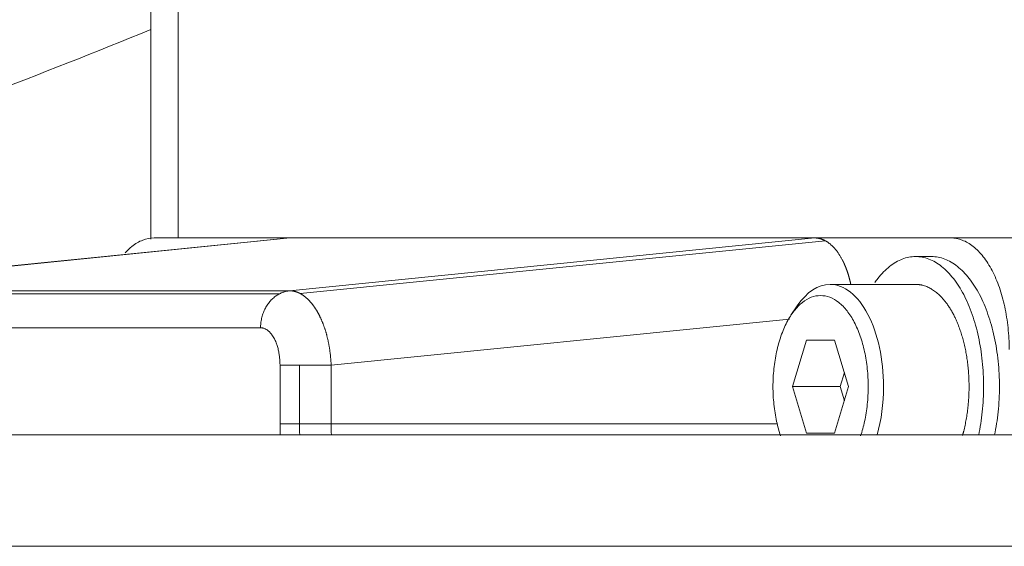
# Model space of a CAD drawing. Header units: millimetres. Extents: x 51337 to 61814, y -21781 to -12277.
# Tile 177 of 256: x 59326 to 59352, y -20909 to -20895. Entities that reach past the tile are written whole.
import ezdxf

# ---------------------------------------------------------------- set-up
doc = ezdxf.new("R2010")
doc.units = ezdxf.units.MM
doc.header["$LTSCALE"] = 0.3175
doc.layers.add('1轮廓实线层', color=7, linetype='Continuous', lineweight=18)

msp = doc.modelspace()

# ---------------------------------------------------------------- linework, layer by layer
at = {"layer": '1轮廓实线层'}
for p, q in [((59329.27946, -20893.45792), (59329.27946, -20900.7108)), ((59333.03221, -20900.67352), (59318.83667, -20902.10105)), ((59333.0285, -20900.67664), (59318.89194, -20902.09825)), ((59333.0285, -20900.67664), (59329.3677, -20900.67664)), ((59333.01219, -20902.09825), (59347.14875, -20900.67664)), ((59347.14875, -20900.67664), (59333.0285, -20900.67664)), ((59333.30065, -20902.17442), (59347.43445, -20900.75309)), ((59350.80956, -20900.67664), (59347.14875, -20900.67664)), ((59360.61158, -20900.67664), (59350.80956, -20900.67664)), ((59350.81463, -20900.67664), (59360.61676, -20900.67664)), ((59350.28658, -20901.17664), (59349.86041, -20901.17664)), ((59349.86041, -20901.92664), (59347.55906, -20901.92664)), ((59332.74682, -20902.17664), (59318.62657, -20902.17664)), ((59318.89194, -20902.09825), (59333.01219, -20902.09825)), ((59346.67665, -20902.50512), (59346.50636, -20902.75813)), ((59334.13092, -20904.09826), (59346.46485, -20902.85793)), ((59318.11238, -20903.09459), (59332.23263, -20903.09459)), ((59346.54851, -20904.67664), (59346.92594, -20903.42664)), ((59346.92594, -20903.42664), (59347.68078, -20903.42664)), ((59347.68078, -20903.42664), (59348.0582, -20904.67664)), ((59332.7556, -20904.09826), (59332.7556, -20905.67664)), ((59333.27857, -20905.67664), (59333.27857, -20904.09826)), ((59334.13092, -20904.09826), (59334.13092, -20905.67664)), ((59347.94262, -20904.29384), (59347.82704, -20904.67664)), ((59347.82704, -20904.67664), (59346.54851, -20904.67664)), ((59346.92594, -20905.92664), (59346.54851, -20904.67664)), ((59348.0582, -20904.67664), (59347.68078, -20905.92664)), ((59347.82704, -20904.67664), (59347.94262, -20905.05944)), ((59332.7556, -20905.67664), (59334.13092, -20905.67664)), ((59334.13092, -20905.67664), (59346.14138, -20905.67664)), ((59347.68078, -20905.92664), (59346.92594, -20905.92664)), ((59359.33893, -20905.97664), (59291.24784, -20905.97664)), ((59291.24784, -20905.97664), (59359.33893, -20905.97664)), ((59359.33893, -20908.97664), (59291.24784, -20908.97664))]:
    msp.add_line(p, q, dxfattribs=at)
msp.add_arc((59255.29339, -20713.97664), 195.62007, 289.4070225, 292.2231843, dxfattribs=at)
for centre, major_axis, start_param, end_param in [((59347.55906, -20904.67664), (0, 2.75), 0, 0.66061996), ((59347.55906, -20904.67664), (0, 2.75), 4.71238882, 6.28318531), ((59347.55906, -20904.67664), (0, 2.75), 4.21994329, 4.71238882), ((59334.84749, -20905.67664), (0, -3), 4.71238898, 4.81258734), ((59335.69984, -20905.67664), (0, 3), 1.57079633, 1.67098465)]:
    msp.add_ellipse(centre, major_axis=major_axis, ratio=0.52297214, start_param=start_param, end_param=end_param, dxfattribs=at)
for points, degree in [([(59330.01906, -20900.67684), (59330.01897, -20898.23785), (59330.01888, -20895.79886), (59330.01879, -20893.35987)], 3), ([(59349.86041, -20901.92664), (59350.14633, -20901.92664), (59350.67483, -20902.345), (59351.07947, -20903.11843), (59351.29858, -20904.12935), (59351.29858, -20904.67664)], 2), ([(59332.7556, -20905.67664), (59332.7556, -20905.77799), (59332.75762, -20905.87934), (59332.76165, -20905.98039)], 3)]:
    msp.add_open_spline(points, degree=degree, dxfattribs=at)
for points, degree, knots in [([(59328.58632, -20901.07518), (59328.64466, -20901.01112), (59328.70515, -20900.95423), (59328.86217, -20900.82986), (59328.96091, -20900.77259), (59329.16233, -20900.69598), (59329.26501, -20900.67664), (59329.3677, -20900.67664)], 3, [0, 0, 0, 0, 0.24674119, 0.24674119, 0.6233706, 0.6233706, 1, 1, 1, 1]), ([(59348.11603, -20901.92298), (59348.11498, -20901.91807), (59348.11278, -20901.90789), (59348.10938, -20901.89252), (59348.10585, -20901.87691), (59348.10227, -20901.86145), (59348.09865, -20901.84615), (59348.09498, -20901.83101), (59348.09128, -20901.81602), (59348.08754, -20901.80119), (59348.08376, -20901.78652), (59348.07994, -20901.77201), (59348.07609, -20901.75765), (59348.07221, -20901.74345), (59348.0683, -20901.72941), (59348.06436, -20901.71552), (59348.06039, -20901.70178), (59348.05639, -20901.68821), (59348.05237, -20901.67478), (59348.04833, -20901.66151), (59348.04426, -20901.64839), (59348.04017, -20901.63543), (59348.03606, -20901.62262), (59348.03193, -20901.60996), (59348.02778, -20901.59745), (59348.02362, -20901.5851), (59348.01944, -20901.57289), (59348.01525, -20901.56083), (59348.01104, -20901.54892), (59348.00683, -20901.53716), (59348.0026, -20901.52555), (59347.99837, -20901.51408), (59347.99412, -20901.50276), (59347.98987, -20901.49159), (59347.98561, -20901.48056), (59347.98135, -20901.46967), (59347.97709, -20901.45892), (59347.97282, -20901.44832), (59347.96855, -20901.43786), (59347.96428, -20901.42753), (59347.96001, -20901.41735), (59347.95574, -20901.4073), (59347.95147, -20901.3974), (59347.94721, -20901.38762), (59347.94295, -20901.37799), (59347.9387, -20901.36849), (59347.93445, -20901.35912), (59347.93021, -20901.34988), (59347.92598, -20901.34078), (59347.92175, -20901.3318), (59347.91754, -20901.32296), (59347.91333, -20901.31424), (59347.90914, -20901.30566), (59347.90496, -20901.29719), (59347.90079, -20901.28886), (59347.89663, -20901.28065), (59347.89249, -20901.27256), (59347.88392, -20901.25601), (59347.87074, -20901.23133), (59347.8527, -20901.19909), (59347.83432, -20901.16776), (59347.81562, -20901.13736), (59347.79661, -20901.1079), (59347.7773, -20901.07938), (59347.7577, -20901.05181), (59347.73785, -20901.02521), (59347.71773, -20900.99956), (59347.69738, -20900.97489), (59347.6768, -20900.9512), (59347.65601, -20900.92848), (59347.63503, -20900.90674), (59347.61385, -20900.886), (59347.59251, -20900.86624), (59347.57101, -20900.84746), (59347.54936, -20900.82968), (59347.52758, -20900.81289), (59347.50568, -20900.79709), (59347.48367, -20900.78228), (59347.46157, -20900.76846), (59347.43939, -20900.75562), (59347.41713, -20900.74376), (59347.39482, -20900.73289), (59347.37246, -20900.72299), (59347.35007, -20900.71406), (59347.32766, -20900.7061), (59347.30523, -20900.6991), (59347.2828, -20900.69306), (59347.26038, -20900.68796), (59347.23798, -20900.68381), (59347.21561, -20900.68059), (59347.19328, -20900.67832), (59347.171, -20900.6769), (59347.15616, -20900.67673), (59347.14875, -20900.67664)], 3, [0, 0, 0, 0, 0.00672153, 0.01395567, 0.02114357, 0.02828521, 0.03538061, 0.04242975, 0.04943264, 0.05638928, 0.06329968, 0.07016382, 0.07698172, 0.08375336, 0.09047876, 0.09715791, 0.10379081, 0.11037747, 0.11691788, 0.12341204, 0.12985996, 0.13626164, 0.14261707, 0.14892625, 0.15518919, 0.16140589, 0.16757635, 0.17370056, 0.17977853, 0.18581027, 0.19179576, 0.19773501, 0.20362802, 0.2094748, 0.21527533, 0.22102963, 0.22673769, 0.23239952, 0.23801511, 0.24358447, 0.24910759, 0.25458448, 0.26001514, 0.26539956, 0.27073776, 0.27602973, 0.28127546, 0.28647497, 0.29162825, 0.29673531, 0.30179614, 0.30681074, 0.31177912, 0.31670128, 0.32157722, 0.32640694, 0.33119043, 0.33592771, 0.35593344, 0.37587786, 0.39576104, 0.41558302, 0.43534386, 0.45504359, 0.47468228, 0.49425996, 0.5137767, 0.53323255, 0.55262755, 0.57196176, 0.59123524, 0.61044803, 0.6296002, 0.64869179, 0.66772287, 0.68669348, 0.70560368, 0.72445354, 0.74324311, 0.76197244, 0.7806416, 0.79925064, 0.81779963, 0.83628862, 0.85471767, 0.87308686, 0.89139623, 0.90964586, 0.9278358, 0.94596612, 0.96403688, 0.98204815, 1, 1, 1, 1]), ([(59350.80956, -20900.67664), (59350.91224, -20900.67664), (59351.01492, -20900.69598), (59351.21635, -20900.77259), (59351.31509, -20900.82986), (59351.50482, -20900.98014), (59351.59582, -20901.07315), (59351.76658, -20901.29132), (59351.84634, -20901.41648), (59351.99156, -20901.69416), (59352.05701, -20901.84667), (59352.17111, -20902.17319), (59352.21975, -20902.34719), (59352.29834, -20902.70999), (59352.32829, -20902.89879), (59352.36836, -20903.28395), (59352.37847, -20903.48029), (59352.37847, -20903.67664)], 3, [0, 0, 0, 0, 0.125, 0.125, 0.25, 0.25, 0.375, 0.375, 0.5, 0.5, 0.625, 0.625, 0.75, 0.75, 0.875, 0.875, 1, 1, 1, 1]), ([(59348.76194, -20901.87698), (59348.78859, -20901.83874), (59348.81579, -20901.80189), (59348.9431, -20901.63923), (59349.04926, -20901.53073), (59349.27062, -20901.3554), (59349.38582, -20901.28858), (59349.62081, -20901.1992), (59349.74061, -20901.17664), (59349.86041, -20901.17664)], 3, [0, 0, 0, 0, 0.08484292, 0.08484292, 0.38989528, 0.38989528, 0.69494764, 0.69494764, 1, 1, 1, 1]), ([(59349.86041, -20901.17664), (59349.98021, -20901.17664), (59350.10001, -20901.1992), (59350.335, -20901.28858), (59350.45019, -20901.3554), (59350.67155, -20901.53073), (59350.77772, -20901.63923), (59350.97694, -20901.89377), (59351.06999, -20902.03979), (59351.23941, -20902.36375), (59351.31578, -20902.54168), (59351.44889, -20902.92261), (59351.50563, -20903.12561), (59351.59733, -20903.54889), (59351.63227, -20903.76915), (59351.67901, -20904.2185), (59351.69081, -20904.44757), (59351.69081, -20904.67664)], 3, [0, 0, 0, 0, 0.125, 0.125, 0.25, 0.25, 0.375, 0.375, 0.5, 0.5, 0.625, 0.625, 0.75, 0.75, 0.875, 0.875, 1, 1, 1, 1]), ([(59352.11699, -20904.67664), (59352.11699, -20904.44757), (59352.10519, -20904.2185), (59352.05844, -20903.76915), (59352.0235, -20903.54889), (59351.93181, -20903.12561), (59351.87506, -20902.92261), (59351.74195, -20902.54168), (59351.66558, -20902.36375), (59351.49616, -20902.03979), (59351.40311, -20901.89377), (59351.20389, -20901.63923), (59351.09773, -20901.53073), (59350.87637, -20901.3554), (59350.76118, -20901.28858), (59350.52618, -20901.1992), (59350.40638, -20901.17664), (59350.28658, -20901.17664)], 3, [0, 0, 0, 0, 0.125, 0.125, 0.25, 0.25, 0.375, 0.375, 0.5, 0.5, 0.625, 0.625, 0.75, 0.75, 0.875, 0.875, 1, 1, 1, 1]), ([(59333.01219, -20902.09825), (59333.01605, -20902.09827), (59333.0238, -20902.09832), (59333.03543, -20902.0987), (59333.0471, -20902.09932), (59333.05879, -20902.10019), (59333.07051, -20902.10131), (59333.08227, -20902.10268), (59333.09404, -20902.10431), (59333.10585, -20902.1062), (59333.11767, -20902.10834), (59333.12952, -20902.11074), (59333.14138, -20902.1134), (59333.15327, -20902.11633), (59333.16517, -20902.11952), (59333.17709, -20902.12297), (59333.18902, -20902.12669), (59333.20096, -20902.13067), (59333.21292, -20902.13493), (59333.22488, -20902.13945), (59333.23685, -20902.14424), (59333.24883, -20902.1493), (59333.26081, -20902.15464), (59333.27279, -20902.16025), (59333.28477, -20902.16613), (59333.29675, -20902.17229), (59333.30873, -20902.17873), (59333.32071, -20902.18544), (59333.33267, -20902.19243), (59333.34463, -20902.19969), (59333.35658, -20902.20724), (59333.36852, -20902.21507), (59333.38044, -20902.22317), (59333.39235, -20902.23156), (59333.40423, -20902.24023), (59333.4161, -20902.24918), (59333.42795, -20902.25841), (59333.43977, -20902.26792), (59333.45157, -20902.27772), (59333.46333, -20902.2878), (59333.47507, -20902.29816), (59333.48678, -20902.3088), (59333.49845, -20902.31973), (59333.51009, -20902.33094), (59333.52169, -20902.34244), (59333.53325, -20902.35422), (59333.54476, -20902.36628), (59333.55623, -20902.37862), (59333.56766, -20902.39125), (59333.57903, -20902.40416), (59333.59036, -20902.41735), (59333.60163, -20902.43082), (59333.61285, -20902.44457), (59333.62401, -20902.4586), (59333.63511, -20902.47291), (59333.64614, -20902.48751), (59333.65712, -20902.50238), (59333.66802, -20902.51752), (59333.67886, -20902.53295), (59333.68963, -20902.54865), (59333.70032, -20902.56462), (59333.71094, -20902.58087), (59333.72147, -20902.59739), (59333.73193, -20902.61418), (59333.74231, -20902.63124), (59333.7526, -20902.64857), (59333.76281, -20902.66617), (59333.77274, -20902.68371), (59333.78245, -20902.70126), (59333.79199, -20902.71891), (59333.8016, -20902.73711), (59333.81126, -20902.75584), (59333.82097, -20902.77513), (59333.83072, -20902.79498), (59333.8405, -20902.81539), (59333.85031, -20902.83639), (59333.86013, -20902.85797), (59333.86996, -20902.88014), (59333.87979, -20902.90291), (59333.88961, -20902.92629), (59333.8994, -20902.95028), (59333.90916, -20902.97489), (59333.91889, -20903.00012), (59333.92856, -20903.02599), (59333.93817, -20903.05249), (59333.9477, -20903.07963), (59333.95715, -20903.10741), (59333.96651, -20903.13584), (59333.97575, -20903.16493), (59333.98488, -20903.19467), (59333.99387, -20903.22506), (59334.00271, -20903.25611), (59334.0114, -20903.28782), (59334.01991, -20903.32018), (59334.02824, -20903.35321), (59334.03636, -20903.38688), (59334.04428, -20903.42122), (59334.05196, -20903.4562), (59334.0594, -20903.49183), (59334.06658, -20903.5281), (59334.07348, -20903.56501), (59334.0801, -20903.60255), (59334.08641, -20903.64071), (59334.0924, -20903.67948), (59334.09805, -20903.71886), (59334.10335, -20903.75884), (59334.10828, -20903.7994), (59334.11282, -20903.84053), (59334.11696, -20903.88221), (59334.12068, -20903.92444), (59334.12397, -20903.96719), (59334.12679, -20904.01045), (59334.12917, -20904.05419), (59334.13034, -20904.08352), (59334.13092, -20904.09826)], 3, [0, 0, 0, 0, 0.00705533, 0.01412657, 0.02121372, 0.02831678, 0.03543576, 0.04257066, 0.04972147, 0.05688821, 0.06407087, 0.07126946, 0.07848397, 0.08571441, 0.09296078, 0.10022308, 0.10750132, 0.11479549, 0.1221056, 0.12943165, 0.13677364, 0.14413157, 0.15150545, 0.15889527, 0.16630104, 0.17372276, 0.18116043, 0.18861405, 0.19608363, 0.20356916, 0.21107065, 0.2185881, 0.22612151, 0.23367088, 0.24123622, 0.24881752, 0.25641479, 0.26402802, 0.27165723, 0.27930241, 0.28696356, 0.29464069, 0.30233379, 0.31004288, 0.31776794, 0.32550898, 0.333266, 0.34103901, 0.348828, 0.35663298, 0.36445394, 0.3722909, 0.38014384, 0.38801278, 0.39589771, 0.40379864, 0.41171556, 0.41964848, 0.4275974, 0.43556232, 0.44354325, 0.45154017, 0.4595531, 0.46758204, 0.47562698, 0.48368793, 0.49176489, 0.49985786, 0.50752227, 0.51532925, 0.5232788, 0.53137094, 0.53960565, 0.54798294, 0.55650281, 0.56516526, 0.5739703, 0.58291792, 0.59200813, 0.60124092, 0.6106163, 0.62013427, 0.62979484, 0.63959799, 0.64954373, 0.65963206, 0.66986299, 0.68023651, 0.69075263, 0.70141134, 0.71221265, 0.72315655, 0.73424305, 0.74547214, 0.75684383, 0.76835812, 0.78001501, 0.7918145, 0.80375659, 0.81584128, 0.82806856, 0.84043845, 0.85295094, 0.86560602, 0.87840371, 0.891344, 0.9044269, 0.91765239, 0.93102048, 0.94453118, 0.95818448, 0.97198039, 0.98591889, 1, 1, 1, 1]), ([(59346.02208, -20904.67664), (59346.02208, -20904.51629), (59346.03034, -20904.35594), (59346.06306, -20904.0414), (59346.08752, -20903.88721), (59346.1517, -20903.59092), (59346.19142, -20903.44882), (59346.2846, -20903.18217), (59346.33806, -20903.05762), (59346.45665, -20902.83084), (59346.52179, -20902.72863), (59346.66124, -20902.55045), (59346.73556, -20902.4745), (59346.89051, -20902.35177), (59346.97115, -20902.305), (59347.13564, -20902.24243), (59347.2195, -20902.22664), (59347.30336, -20902.22664)], 3, [0, 0, 0, 0, 0.125, 0.125, 0.25, 0.25, 0.375, 0.375, 0.5, 0.5, 0.625, 0.625, 0.75, 0.75, 0.875, 0.875, 1, 1, 1, 1]), ([(59347.30336, -20902.22664), (59347.38722, -20902.22664), (59347.47108, -20902.24243), (59347.63557, -20902.305), (59347.71621, -20902.35177), (59347.87116, -20902.4745), (59347.94547, -20902.55045), (59348.08493, -20902.72863), (59348.15006, -20902.83084), (59348.26866, -20903.05762), (59348.32212, -20903.18217), (59348.4153, -20903.44882), (59348.45502, -20903.59092), (59348.5192, -20903.88721), (59348.54366, -20904.0414), (59348.57638, -20904.35594), (59348.58464, -20904.51629), (59348.58464, -20904.67664)], 3, [0, 0, 0, 0, 0.125, 0.125, 0.25, 0.25, 0.375, 0.375, 0.5, 0.5, 0.625, 0.625, 0.75, 0.75, 0.875, 0.875, 1, 1, 1, 1]), ([(59332.23263, -20903.09459), (59332.23698, -20903.09472), (59332.24861, -20903.09507), (59332.27036, -20903.09698), (59332.3006, -20903.10246), (59332.33892, -20903.11438), (59332.38467, -20903.13624), (59332.4371, -20903.17211), (59332.48965, -20903.22172), (59332.53657, -20903.27964), (59332.5736, -20903.33582), (59332.60218, -20903.38698), (59332.62824, -20903.4406), (59332.65623, -20903.50726), (59332.68808, -20903.60017), (59332.71688, -20903.71177), (59332.73733, -20903.82676), (59332.74867, -20903.92653), (59332.75369, -20904.00466), (59332.75532, -20904.05946), (59332.75553, -20904.08804), (59332.7556, -20904.09826)], 3, [0, 0, 0, 0, 0.01587029, 0.04239982, 0.07937963, 0.1265917, 0.18386252, 0.25110524, 0.32930501, 0.39701376, 0.45438459, 0.50146903, 0.53964374, 0.59390611, 0.66432732, 0.75112932, 0.83050899, 0.89537744, 0.94549578, 0.98049591, 1, 1, 1, 1]), ([(59346.22572, -20906.00193), (59346.1844, -20905.87908), (59346.14884, -20905.74916), (59346.08752, -20905.46607), (59346.06306, -20905.31188), (59346.03034, -20904.99734), (59346.02208, -20904.83699), (59346.02208, -20904.67664)], 3, [0, 0, 0, 0, 0.31292016, 0.31292016, 0.65646008, 0.65646008, 1, 1, 1, 1]), ([(59348.58464, -20904.67664), (59348.58464, -20904.83699), (59348.57638, -20904.99734), (59348.54366, -20905.31188), (59348.5192, -20905.46607), (59348.45788, -20905.74916), (59348.42232, -20905.87908), (59348.381, -20906.00193)], 3, [0, 0, 0, 0, 0.34353992, 0.34353992, 0.68707984, 0.68707984, 1, 1, 1, 1]), ([(59351.29858, -20904.67664), (59351.29858, -20905.22337), (59351.15913, -20905.86749), (59351.12214, -20905.99711)], 2, [0, 0, 0, 0.78477481, 1, 1, 1]), ([(59351.69081, -20904.67664), (59351.69081, -20904.90572), (59351.67901, -20905.13479), (59351.63361, -20905.57124), (59351.6013, -20905.77911), (59351.55926, -20905.97952)], 3, [0, 0, 0, 0, 0.5147681, 0.5147681, 1, 1, 1, 1]), ([(59351.98544, -20905.97952), (59352.02747, -20905.77911), (59352.05978, -20905.57124), (59352.10519, -20905.13479), (59352.11699, -20904.90572), (59352.11699, -20904.67664)], 3, [0, 0, 0, 0, 0.4852319, 0.4852319, 1, 1, 1, 1])]:
    msp.add_open_spline(points, degree=degree, knots=knots, dxfattribs=at)
for points, weights in [([(59333.01219, -20902.09825), (59332.54781, -20902.14495), (59332.23263, -20902.54778), (59332.23263, -20903.09459)], [0.999999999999, 0.824454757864, 0.824454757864, 1]), ([(59332.7556, -20904.09826), (59333.06195, -20904.09826), (59333.63163, -20904.09826), (59334.13092, -20904.09826)], [1, 0.804737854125, 0.804737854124, 0.999999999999])]:
    msp.add_rational_spline(points, weights, degree=3, dxfattribs=at)

doc.saveas('drawing.dxf')
